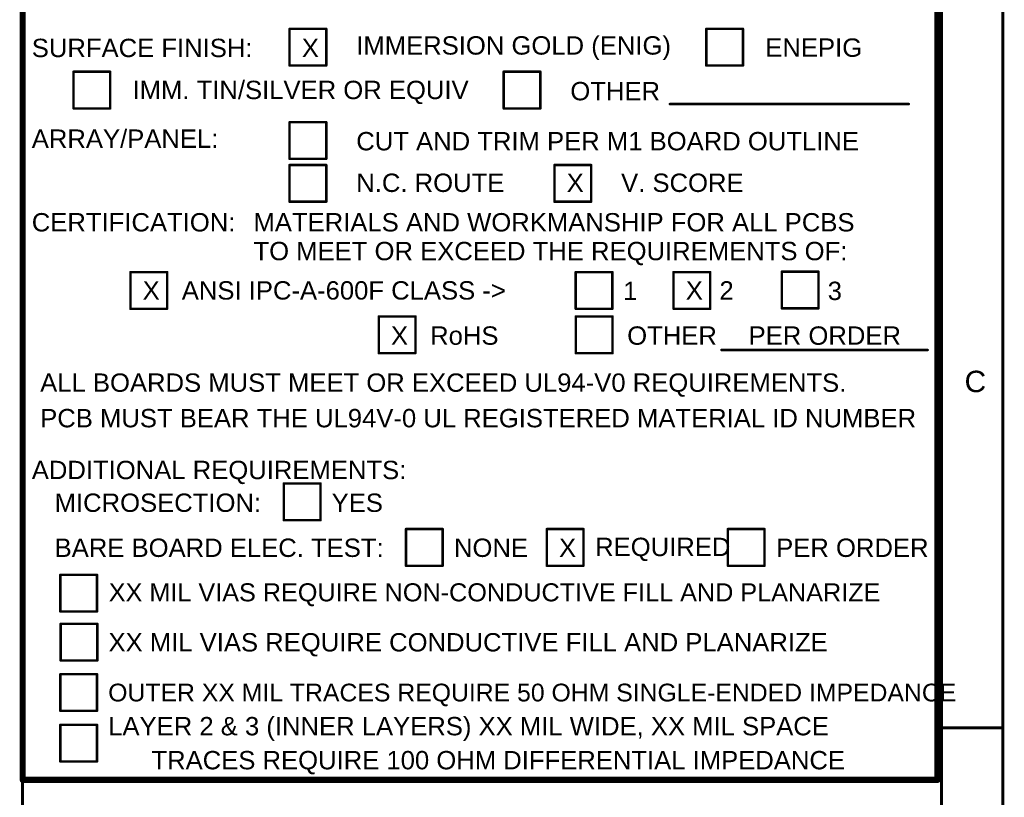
# Model space of a CAD drawing. Header units: inches. Extents: x -0.5 to 14.5, y -1.3 to 8.2.
# Tile 189 of 196: x 11.3 to 14.5, y 0.8 to 3.4. Entities that reach past the tile are written whole.
import ezdxf

# ---------------------------------------------------------------- set-up
doc = ezdxf.new("R2010")
doc.units = ezdxf.units.IN
doc.header["$MEASUREMENT"] = 0
doc.layers.add('M10 Fab Notes', color=56, linetype='Continuous')
doc.layers.add('M9 Title Sheet', color=56, linetype='Continuous')
doc.styles.add('Arial', font='txt', dxfattribs={"height": 0.2})

msp = doc.modelspace()

# ---------------------------------------------------------------- linework, layer by layer
at = {"layer": 'M10 Fab Notes'}
for points in [[(11.304, 0.871, 0.02, 0.02, 0), (11.304, 6.4512, 0.02, 0.02, 0)], [(14.295, 0.871, 0.02, 0.02, 0), (14.295, 6.4512, 0.02, 0.02, 0)], [(12.1765, 3.206, 0.008, 0.008, 0), (12.1765, 3.326, 0.008, 0.008, 0)], [(12.1765, 3.326, 0.008, 0.008, 0), (12.2965, 3.326, 0.008, 0.008, 0)], [(12.2965, 3.206, 0.008, 0.008, 0), (12.2965, 3.326, 0.008, 0.008, 0)], [(13.539, 3.206, 0.008, 0.008, 0), (13.539, 3.326, 0.008, 0.008, 0)], [(13.539, 3.326, 0.008, 0.008, 0), (13.659, 3.326, 0.008, 0.008, 0)], [(13.659, 3.206, 0.008, 0.008, 0), (13.659, 3.326, 0.008, 0.008, 0)], [(11.47, 3.066, 0.008, 0.008, 0), (11.47, 3.186, 0.008, 0.008, 0)], [(11.47, 3.186, 0.008, 0.008, 0), (11.59, 3.186, 0.008, 0.008, 0)], [(11.59, 3.066, 0.008, 0.008, 0), (11.59, 3.186, 0.008, 0.008, 0)], [(12.1765, 3.206, 0.008, 0.008, 0), (12.2965, 3.206, 0.008, 0.008, 0)], [(12.8765, 3.066, 0.008, 0.008, 0), (12.8765, 3.186, 0.008, 0.008, 0)], [(12.8765, 3.186, 0.008, 0.008, 0), (12.9965, 3.186, 0.008, 0.008, 0)], [(12.9965, 3.066, 0.008, 0.008, 0), (12.9965, 3.186, 0.008, 0.008, 0)], [(13.539, 3.206, 0.008, 0.008, 0), (13.659, 3.206, 0.008, 0.008, 0)], [(11.47, 3.066, 0.008, 0.008, 0), (11.59, 3.066, 0.008, 0.008, 0)], [(12.8765, 3.066, 0.008, 0.008, 0), (12.9965, 3.066, 0.008, 0.008, 0)], [(13.4197, 3.0803, 0.008, 0.008, 0), (14.201, 3.0803, 0.008, 0.008, 0)], [(12.1765, 2.901, 0.008, 0.008, 0), (12.1765, 3.021, 0.008, 0.008, 0)], [(12.1765, 3.021, 0.008, 0.008, 0), (12.2965, 3.021, 0.008, 0.008, 0)], [(12.2965, 2.901, 0.008, 0.008, 0), (12.2965, 3.021, 0.008, 0.008, 0)], [(12.1765, 2.901, 0.008, 0.008, 0), (12.2965, 2.901, 0.008, 0.008, 0)], [(12.1765, 2.761, 0.008, 0.008, 0), (12.1765, 2.881, 0.008, 0.008, 0)], [(12.1765, 2.881, 0.008, 0.008, 0), (12.2965, 2.881, 0.008, 0.008, 0)], [(12.2965, 2.761, 0.008, 0.008, 0), (12.2965, 2.881, 0.008, 0.008, 0)], [(13.0425, 2.761, 0.008, 0.008, 0), (13.0425, 2.881, 0.008, 0.008, 0)], [(13.0425, 2.881, 0.008, 0.008, 0), (13.1625, 2.881, 0.008, 0.008, 0)], [(13.1625, 2.761, 0.008, 0.008, 0), (13.1625, 2.881, 0.008, 0.008, 0)], [(12.1765, 2.761, 0.008, 0.008, 0), (12.2965, 2.761, 0.008, 0.008, 0)], [(13.0425, 2.761, 0.008, 0.008, 0), (13.1625, 2.761, 0.008, 0.008, 0)], [(11.656, 2.411, 0.008, 0.008, 0), (11.656, 2.531, 0.008, 0.008, 0)], [(11.656, 2.531, 0.008, 0.008, 0), (11.776, 2.531, 0.008, 0.008, 0)], [(11.776, 2.411, 0.008, 0.008, 0), (11.776, 2.531, 0.008, 0.008, 0)], [(13.112, 2.411, 0.008, 0.008, 0), (13.112, 2.531, 0.008, 0.008, 0)], [(13.112, 2.531, 0.008, 0.008, 0), (13.232, 2.531, 0.008, 0.008, 0)], [(13.232, 2.411, 0.008, 0.008, 0), (13.232, 2.531, 0.008, 0.008, 0)], [(13.432, 2.411, 0.008, 0.008, 0), (13.432, 2.531, 0.008, 0.008, 0)], [(13.432, 2.531, 0.008, 0.008, 0), (13.552, 2.531, 0.008, 0.008, 0)], [(13.552, 2.411, 0.008, 0.008, 0), (13.552, 2.531, 0.008, 0.008, 0)], [(13.786, 2.4125, 0.008, 0.008, 0), (13.786, 2.5325, 0.008, 0.008, 0)], [(13.786, 2.5325, 0.008, 0.008, 0), (13.906, 2.5325, 0.008, 0.008, 0)], [(13.906, 2.4125, 0.008, 0.008, 0), (13.906, 2.5325, 0.008, 0.008, 0)], [(11.656, 2.411, 0.008, 0.008, 0), (11.776, 2.411, 0.008, 0.008, 0)], [(13.112, 2.411, 0.008, 0.008, 0), (13.232, 2.411, 0.008, 0.008, 0)], [(13.432, 2.411, 0.008, 0.008, 0), (13.552, 2.411, 0.008, 0.008, 0)], [(13.786, 2.4125, 0.008, 0.008, 0), (13.906, 2.4125, 0.008, 0.008, 0)], [(12.468, 2.266, 0.008, 0.008, 0), (12.468, 2.386, 0.008, 0.008, 0)], [(12.468, 2.386, 0.008, 0.008, 0), (12.588, 2.386, 0.008, 0.008, 0)], [(12.588, 2.266, 0.008, 0.008, 0), (12.588, 2.386, 0.008, 0.008, 0)], [(13.1124, 2.266, 0.008, 0.008, 0), (13.1124, 2.386, 0.008, 0.008, 0)], [(13.1124, 2.386, 0.008, 0.008, 0), (13.2324, 2.386, 0.008, 0.008, 0)], [(13.2324, 2.266, 0.008, 0.008, 0), (13.2324, 2.386, 0.008, 0.008, 0)], [(12.468, 2.266, 0.008, 0.008, 0), (12.588, 2.266, 0.008, 0.008, 0)], [(13.1124, 2.266, 0.008, 0.008, 0), (13.2324, 2.266, 0.008, 0.008, 0)], [(13.5884, 2.2763, 0.008, 0.008, 0), (14.2628, 2.2763, 0.008, 0.008, 0)], [(12.1575, 1.7199, 0.008, 0.008, 0), (12.1575, 1.8399, 0.008, 0.008, 0)], [(12.1575, 1.8399, 0.008, 0.008, 0), (12.2775, 1.8399, 0.008, 0.008, 0)], [(12.2775, 1.7199, 0.008, 0.008, 0), (12.2775, 1.8399, 0.008, 0.008, 0)], [(12.1575, 1.7199, 0.008, 0.008, 0), (12.2775, 1.7199, 0.008, 0.008, 0)], [(12.557, 1.571, 0.008, 0.008, 0), (12.557, 1.691, 0.008, 0.008, 0)], [(12.557, 1.691, 0.008, 0.008, 0), (12.677, 1.691, 0.008, 0.008, 0)], [(12.677, 1.571, 0.008, 0.008, 0), (12.677, 1.691, 0.008, 0.008, 0)], [(13.0175, 1.571, 0.008, 0.008, 0), (13.0175, 1.691, 0.008, 0.008, 0)], [(13.0175, 1.691, 0.008, 0.008, 0), (13.1375, 1.691, 0.008, 0.008, 0)], [(13.1375, 1.571, 0.008, 0.008, 0), (13.1375, 1.691, 0.008, 0.008, 0)], [(13.6095, 1.571, 0.008, 0.008, 0), (13.6095, 1.691, 0.008, 0.008, 0)], [(13.6095, 1.691, 0.008, 0.008, 0), (13.7295, 1.691, 0.008, 0.008, 0)], [(13.7295, 1.571, 0.008, 0.008, 0), (13.7295, 1.691, 0.008, 0.008, 0)], [(12.557, 1.571, 0.008, 0.008, 0), (12.677, 1.571, 0.008, 0.008, 0)], [(13.0175, 1.571, 0.008, 0.008, 0), (13.1375, 1.571, 0.008, 0.008, 0)], [(13.6095, 1.571, 0.008, 0.008, 0), (13.7295, 1.571, 0.008, 0.008, 0)], [(11.4269, 1.4213, 0.008, 0.008, 0), (11.4269, 1.5413, 0.008, 0.008, 0)], [(11.4269, 1.5413, 0.008, 0.008, 0), (11.5469, 1.5413, 0.008, 0.008, 0)], [(11.5469, 1.4213, 0.008, 0.008, 0), (11.5469, 1.5413, 0.008, 0.008, 0)], [(11.4269, 1.4213, 0.008, 0.008, 0), (11.5469, 1.4213, 0.008, 0.008, 0)], [(11.4279, 1.261, 0.008, 0.008, 0), (11.4279, 1.381, 0.008, 0.008, 0)], [(11.4279, 1.381, 0.008, 0.008, 0), (11.5479, 1.381, 0.008, 0.008, 0)], [(11.5479, 1.261, 0.008, 0.008, 0), (11.5479, 1.381, 0.008, 0.008, 0)], [(11.4279, 1.261, 0.008, 0.008, 0), (11.5479, 1.261, 0.008, 0.008, 0)], [(11.4269, 1.0965, 0.008, 0.008, 0), (11.4269, 1.2165, 0.008, 0.008, 0)], [(11.4269, 1.2165, 0.008, 0.008, 0), (11.5469, 1.2165, 0.008, 0.008, 0)], [(11.5469, 1.0965, 0.008, 0.008, 0), (11.5469, 1.2165, 0.008, 0.008, 0)], [(11.4269, 1.0965, 0.008, 0.008, 0), (11.5469, 1.0965, 0.008, 0.008, 0)], [(11.4269, 0.931, 0.008, 0.008, 0), (11.4269, 1.051, 0.008, 0.008, 0)], [(11.4269, 1.051, 0.008, 0.008, 0), (11.5469, 1.051, 0.008, 0.008, 0)], [(11.5469, 0.931, 0.008, 0.008, 0), (11.5469, 1.051, 0.008, 0.008, 0)], [(11.4269, 0.931, 0.008, 0.008, 0), (11.5469, 0.931, 0.008, 0.008, 0)], [(11.304, 0.871, 0.02, 0.02, 0), (14.295, 0.871, 0.02, 0.02, 0)]]:
    msp.add_lwpolyline(points, format="xyseb", dxfattribs=at)
for points in [[(12.1745, 3.326, 0.004, 0.004, 1), (12.1785, 3.326, 0.004, 0.004, 1)], [(12.1745, 3.326, 0.004, 0.004, 1), (12.1785, 3.326, 0.004, 0.004, 1)], [(12.2945, 3.326, 0.004, 0.004, 1), (12.2985, 3.326, 0.004, 0.004, 1)], [(12.2945, 3.326, 0.004, 0.004, 1), (12.2985, 3.326, 0.004, 0.004, 1)], [(13.537, 3.326, 0.004, 0.004, 1), (13.541, 3.326, 0.004, 0.004, 1)], [(13.537, 3.326, 0.004, 0.004, 1), (13.541, 3.326, 0.004, 0.004, 1)], [(13.657, 3.326, 0.004, 0.004, 1), (13.661, 3.326, 0.004, 0.004, 1)], [(13.657, 3.326, 0.004, 0.004, 1), (13.661, 3.326, 0.004, 0.004, 1)], [(11.468, 3.186, 0.004, 0.004, 1), (11.472, 3.186, 0.004, 0.004, 1)], [(11.468, 3.186, 0.004, 0.004, 1), (11.472, 3.186, 0.004, 0.004, 1)], [(11.588, 3.186, 0.004, 0.004, 1), (11.592, 3.186, 0.004, 0.004, 1)], [(11.588, 3.186, 0.004, 0.004, 1), (11.592, 3.186, 0.004, 0.004, 1)], [(12.1745, 3.206, 0.004, 0.004, 1), (12.1785, 3.206, 0.004, 0.004, 1)], [(12.1745, 3.206, 0.004, 0.004, 1), (12.1785, 3.206, 0.004, 0.004, 1)], [(12.2945, 3.206, 0.004, 0.004, 1), (12.2985, 3.206, 0.004, 0.004, 1)], [(12.2945, 3.206, 0.004, 0.004, 1), (12.2985, 3.206, 0.004, 0.004, 1)], [(12.8745, 3.186, 0.004, 0.004, 1), (12.8785, 3.186, 0.004, 0.004, 1)], [(12.8745, 3.186, 0.004, 0.004, 1), (12.8785, 3.186, 0.004, 0.004, 1)], [(12.9945, 3.186, 0.004, 0.004, 1), (12.9985, 3.186, 0.004, 0.004, 1)], [(12.9945, 3.186, 0.004, 0.004, 1), (12.9985, 3.186, 0.004, 0.004, 1)], [(13.537, 3.206, 0.004, 0.004, 1), (13.541, 3.206, 0.004, 0.004, 1)], [(13.537, 3.206, 0.004, 0.004, 1), (13.541, 3.206, 0.004, 0.004, 1)], [(13.657, 3.206, 0.004, 0.004, 1), (13.661, 3.206, 0.004, 0.004, 1)], [(13.657, 3.206, 0.004, 0.004, 1), (13.661, 3.206, 0.004, 0.004, 1)], [(11.468, 3.066, 0.004, 0.004, 1), (11.472, 3.066, 0.004, 0.004, 1)], [(11.468, 3.066, 0.004, 0.004, 1), (11.472, 3.066, 0.004, 0.004, 1)], [(11.588, 3.066, 0.004, 0.004, 1), (11.592, 3.066, 0.004, 0.004, 1)], [(11.588, 3.066, 0.004, 0.004, 1), (11.592, 3.066, 0.004, 0.004, 1)], [(12.8745, 3.066, 0.004, 0.004, 1), (12.8785, 3.066, 0.004, 0.004, 1)], [(12.8745, 3.066, 0.004, 0.004, 1), (12.8785, 3.066, 0.004, 0.004, 1)], [(12.9945, 3.066, 0.004, 0.004, 1), (12.9985, 3.066, 0.004, 0.004, 1)], [(12.9945, 3.066, 0.004, 0.004, 1), (12.9985, 3.066, 0.004, 0.004, 1)], [(13.4177, 3.0803, 0.004, 0.004, 1), (13.4217, 3.0803, 0.004, 0.004, 1)], [(14.199, 3.0803, 0.004, 0.004, 1), (14.203, 3.0803, 0.004, 0.004, 1)], [(12.1745, 3.021, 0.004, 0.004, 1), (12.1785, 3.021, 0.004, 0.004, 1)], [(12.1745, 3.021, 0.004, 0.004, 1), (12.1785, 3.021, 0.004, 0.004, 1)], [(12.2945, 3.021, 0.004, 0.004, 1), (12.2985, 3.021, 0.004, 0.004, 1)], [(12.2945, 3.021, 0.004, 0.004, 1), (12.2985, 3.021, 0.004, 0.004, 1)], [(12.1745, 2.901, 0.004, 0.004, 1), (12.1785, 2.901, 0.004, 0.004, 1)], [(12.1745, 2.901, 0.004, 0.004, 1), (12.1785, 2.901, 0.004, 0.004, 1)], [(12.2945, 2.901, 0.004, 0.004, 1), (12.2985, 2.901, 0.004, 0.004, 1)], [(12.2945, 2.901, 0.004, 0.004, 1), (12.2985, 2.901, 0.004, 0.004, 1)], [(12.1745, 2.881, 0.004, 0.004, 1), (12.1785, 2.881, 0.004, 0.004, 1)], [(12.1745, 2.881, 0.004, 0.004, 1), (12.1785, 2.881, 0.004, 0.004, 1)], [(12.2945, 2.881, 0.004, 0.004, 1), (12.2985, 2.881, 0.004, 0.004, 1)], [(12.2945, 2.881, 0.004, 0.004, 1), (12.2985, 2.881, 0.004, 0.004, 1)], [(13.0405, 2.881, 0.004, 0.004, 1), (13.0445, 2.881, 0.004, 0.004, 1)], [(13.0405, 2.881, 0.004, 0.004, 1), (13.0445, 2.881, 0.004, 0.004, 1)], [(13.1605, 2.881, 0.004, 0.004, 1), (13.1645, 2.881, 0.004, 0.004, 1)], [(13.1605, 2.881, 0.004, 0.004, 1), (13.1645, 2.881, 0.004, 0.004, 1)], [(12.1745, 2.761, 0.004, 0.004, 1), (12.1785, 2.761, 0.004, 0.004, 1)], [(12.1745, 2.761, 0.004, 0.004, 1), (12.1785, 2.761, 0.004, 0.004, 1)], [(12.2945, 2.761, 0.004, 0.004, 1), (12.2985, 2.761, 0.004, 0.004, 1)], [(12.2945, 2.761, 0.004, 0.004, 1), (12.2985, 2.761, 0.004, 0.004, 1)], [(13.0405, 2.761, 0.004, 0.004, 1), (13.0445, 2.761, 0.004, 0.004, 1)], [(13.0405, 2.761, 0.004, 0.004, 1), (13.0445, 2.761, 0.004, 0.004, 1)], [(13.1605, 2.761, 0.004, 0.004, 1), (13.1645, 2.761, 0.004, 0.004, 1)], [(13.1605, 2.761, 0.004, 0.004, 1), (13.1645, 2.761, 0.004, 0.004, 1)], [(11.654, 2.531, 0.004, 0.004, 1), (11.658, 2.531, 0.004, 0.004, 1)], [(11.654, 2.531, 0.004, 0.004, 1), (11.658, 2.531, 0.004, 0.004, 1)], [(11.774, 2.531, 0.004, 0.004, 1), (11.778, 2.531, 0.004, 0.004, 1)], [(11.774, 2.531, 0.004, 0.004, 1), (11.778, 2.531, 0.004, 0.004, 1)], [(13.11, 2.531, 0.004, 0.004, 1), (13.114, 2.531, 0.004, 0.004, 1)], [(13.11, 2.531, 0.004, 0.004, 1), (13.114, 2.531, 0.004, 0.004, 1)], [(13.23, 2.531, 0.004, 0.004, 1), (13.234, 2.531, 0.004, 0.004, 1)], [(13.23, 2.531, 0.004, 0.004, 1), (13.234, 2.531, 0.004, 0.004, 1)], [(13.43, 2.531, 0.004, 0.004, 1), (13.434, 2.531, 0.004, 0.004, 1)], [(13.43, 2.531, 0.004, 0.004, 1), (13.434, 2.531, 0.004, 0.004, 1)], [(13.55, 2.531, 0.004, 0.004, 1), (13.554, 2.531, 0.004, 0.004, 1)], [(13.55, 2.531, 0.004, 0.004, 1), (13.554, 2.531, 0.004, 0.004, 1)], [(13.784, 2.5325, 0.004, 0.004, 1), (13.788, 2.5325, 0.004, 0.004, 1)], [(13.784, 2.5325, 0.004, 0.004, 1), (13.788, 2.5325, 0.004, 0.004, 1)], [(13.904, 2.5325, 0.004, 0.004, 1), (13.908, 2.5325, 0.004, 0.004, 1)], [(13.904, 2.5325, 0.004, 0.004, 1), (13.908, 2.5325, 0.004, 0.004, 1)], [(11.654, 2.411, 0.004, 0.004, 1), (11.658, 2.411, 0.004, 0.004, 1)], [(11.654, 2.411, 0.004, 0.004, 1), (11.658, 2.411, 0.004, 0.004, 1)], [(11.774, 2.411, 0.004, 0.004, 1), (11.778, 2.411, 0.004, 0.004, 1)], [(11.774, 2.411, 0.004, 0.004, 1), (11.778, 2.411, 0.004, 0.004, 1)], [(13.11, 2.411, 0.004, 0.004, 1), (13.114, 2.411, 0.004, 0.004, 1)], [(13.11, 2.411, 0.004, 0.004, 1), (13.114, 2.411, 0.004, 0.004, 1)], [(13.23, 2.411, 0.004, 0.004, 1), (13.234, 2.411, 0.004, 0.004, 1)], [(13.23, 2.411, 0.004, 0.004, 1), (13.234, 2.411, 0.004, 0.004, 1)], [(13.43, 2.411, 0.004, 0.004, 1), (13.434, 2.411, 0.004, 0.004, 1)], [(13.43, 2.411, 0.004, 0.004, 1), (13.434, 2.411, 0.004, 0.004, 1)], [(13.55, 2.411, 0.004, 0.004, 1), (13.554, 2.411, 0.004, 0.004, 1)], [(13.55, 2.411, 0.004, 0.004, 1), (13.554, 2.411, 0.004, 0.004, 1)], [(13.784, 2.4125, 0.004, 0.004, 1), (13.788, 2.4125, 0.004, 0.004, 1)], [(13.784, 2.4125, 0.004, 0.004, 1), (13.788, 2.4125, 0.004, 0.004, 1)], [(13.904, 2.4125, 0.004, 0.004, 1), (13.908, 2.4125, 0.004, 0.004, 1)], [(13.904, 2.4125, 0.004, 0.004, 1), (13.908, 2.4125, 0.004, 0.004, 1)], [(12.466, 2.386, 0.004, 0.004, 1), (12.47, 2.386, 0.004, 0.004, 1)], [(12.466, 2.386, 0.004, 0.004, 1), (12.47, 2.386, 0.004, 0.004, 1)], [(12.586, 2.386, 0.004, 0.004, 1), (12.59, 2.386, 0.004, 0.004, 1)], [(12.586, 2.386, 0.004, 0.004, 1), (12.59, 2.386, 0.004, 0.004, 1)], [(13.1104, 2.386, 0.004, 0.004, 1), (13.1144, 2.386, 0.004, 0.004, 1)], [(13.1104, 2.386, 0.004, 0.004, 1), (13.1144, 2.386, 0.004, 0.004, 1)], [(13.2304, 2.386, 0.004, 0.004, 1), (13.2344, 2.386, 0.004, 0.004, 1)], [(13.2304, 2.386, 0.004, 0.004, 1), (13.2344, 2.386, 0.004, 0.004, 1)], [(12.466, 2.266, 0.004, 0.004, 1), (12.47, 2.266, 0.004, 0.004, 1)], [(12.466, 2.266, 0.004, 0.004, 1), (12.47, 2.266, 0.004, 0.004, 1)], [(12.586, 2.266, 0.004, 0.004, 1), (12.59, 2.266, 0.004, 0.004, 1)], [(12.586, 2.266, 0.004, 0.004, 1), (12.59, 2.266, 0.004, 0.004, 1)], [(13.1104, 2.266, 0.004, 0.004, 1), (13.1144, 2.266, 0.004, 0.004, 1)], [(13.1104, 2.266, 0.004, 0.004, 1), (13.1144, 2.266, 0.004, 0.004, 1)], [(13.2304, 2.266, 0.004, 0.004, 1), (13.2344, 2.266, 0.004, 0.004, 1)], [(13.2304, 2.266, 0.004, 0.004, 1), (13.2344, 2.266, 0.004, 0.004, 1)], [(13.5864, 2.2763, 0.004, 0.004, 1), (13.5904, 2.2763, 0.004, 0.004, 1)], [(14.2608, 2.2763, 0.004, 0.004, 1), (14.2648, 2.2763, 0.004, 0.004, 1)], [(12.1555, 1.8399, 0.004, 0.004, 1), (12.1595, 1.8399, 0.004, 0.004, 1)], [(12.1555, 1.8399, 0.004, 0.004, 1), (12.1595, 1.8399, 0.004, 0.004, 1)], [(12.2755, 1.8399, 0.004, 0.004, 1), (12.2795, 1.8399, 0.004, 0.004, 1)], [(12.2755, 1.8399, 0.004, 0.004, 1), (12.2795, 1.8399, 0.004, 0.004, 1)], [(12.1555, 1.7199, 0.004, 0.004, 1), (12.1595, 1.7199, 0.004, 0.004, 1)], [(12.1555, 1.7199, 0.004, 0.004, 1), (12.1595, 1.7199, 0.004, 0.004, 1)], [(12.2755, 1.7199, 0.004, 0.004, 1), (12.2795, 1.7199, 0.004, 0.004, 1)], [(12.2755, 1.7199, 0.004, 0.004, 1), (12.2795, 1.7199, 0.004, 0.004, 1)], [(12.555, 1.691, 0.004, 0.004, 1), (12.559, 1.691, 0.004, 0.004, 1)], [(12.555, 1.691, 0.004, 0.004, 1), (12.559, 1.691, 0.004, 0.004, 1)], [(12.675, 1.691, 0.004, 0.004, 1), (12.679, 1.691, 0.004, 0.004, 1)], [(12.675, 1.691, 0.004, 0.004, 1), (12.679, 1.691, 0.004, 0.004, 1)], [(13.0155, 1.691, 0.004, 0.004, 1), (13.0195, 1.691, 0.004, 0.004, 1)], [(13.0155, 1.691, 0.004, 0.004, 1), (13.0195, 1.691, 0.004, 0.004, 1)], [(13.1355, 1.691, 0.004, 0.004, 1), (13.1395, 1.691, 0.004, 0.004, 1)], [(13.1355, 1.691, 0.004, 0.004, 1), (13.1395, 1.691, 0.004, 0.004, 1)], [(13.6075, 1.691, 0.004, 0.004, 1), (13.6115, 1.691, 0.004, 0.004, 1)], [(13.6075, 1.691, 0.004, 0.004, 1), (13.6115, 1.691, 0.004, 0.004, 1)], [(13.7275, 1.691, 0.004, 0.004, 1), (13.7315, 1.691, 0.004, 0.004, 1)], [(13.7275, 1.691, 0.004, 0.004, 1), (13.7315, 1.691, 0.004, 0.004, 1)], [(12.555, 1.571, 0.004, 0.004, 1), (12.559, 1.571, 0.004, 0.004, 1)], [(12.555, 1.571, 0.004, 0.004, 1), (12.559, 1.571, 0.004, 0.004, 1)], [(12.675, 1.571, 0.004, 0.004, 1), (12.679, 1.571, 0.004, 0.004, 1)], [(12.675, 1.571, 0.004, 0.004, 1), (12.679, 1.571, 0.004, 0.004, 1)], [(13.0155, 1.571, 0.004, 0.004, 1), (13.0195, 1.571, 0.004, 0.004, 1)], [(13.0155, 1.571, 0.004, 0.004, 1), (13.0195, 1.571, 0.004, 0.004, 1)], [(13.1355, 1.571, 0.004, 0.004, 1), (13.1395, 1.571, 0.004, 0.004, 1)], [(13.1355, 1.571, 0.004, 0.004, 1), (13.1395, 1.571, 0.004, 0.004, 1)], [(13.6075, 1.571, 0.004, 0.004, 1), (13.6115, 1.571, 0.004, 0.004, 1)], [(13.6075, 1.571, 0.004, 0.004, 1), (13.6115, 1.571, 0.004, 0.004, 1)], [(13.7275, 1.571, 0.004, 0.004, 1), (13.7315, 1.571, 0.004, 0.004, 1)], [(13.7275, 1.571, 0.004, 0.004, 1), (13.7315, 1.571, 0.004, 0.004, 1)], [(11.4249, 1.5413, 0.004, 0.004, 1), (11.4289, 1.5413, 0.004, 0.004, 1)], [(11.4249, 1.5413, 0.004, 0.004, 1), (11.4289, 1.5413, 0.004, 0.004, 1)], [(11.5449, 1.5413, 0.004, 0.004, 1), (11.5489, 1.5413, 0.004, 0.004, 1)], [(11.5449, 1.5413, 0.004, 0.004, 1), (11.5489, 1.5413, 0.004, 0.004, 1)], [(11.4249, 1.4213, 0.004, 0.004, 1), (11.4289, 1.4213, 0.004, 0.004, 1)], [(11.4249, 1.4213, 0.004, 0.004, 1), (11.4289, 1.4213, 0.004, 0.004, 1)], [(11.5449, 1.4213, 0.004, 0.004, 1), (11.5489, 1.4213, 0.004, 0.004, 1)], [(11.5449, 1.4213, 0.004, 0.004, 1), (11.5489, 1.4213, 0.004, 0.004, 1)], [(11.4259, 1.381, 0.004, 0.004, 1), (11.4299, 1.381, 0.004, 0.004, 1)], [(11.4259, 1.381, 0.004, 0.004, 1), (11.4299, 1.381, 0.004, 0.004, 1)], [(11.5459, 1.381, 0.004, 0.004, 1), (11.5499, 1.381, 0.004, 0.004, 1)], [(11.5459, 1.381, 0.004, 0.004, 1), (11.5499, 1.381, 0.004, 0.004, 1)], [(11.4259, 1.261, 0.004, 0.004, 1), (11.4299, 1.261, 0.004, 0.004, 1)], [(11.4259, 1.261, 0.004, 0.004, 1), (11.4299, 1.261, 0.004, 0.004, 1)], [(11.5459, 1.261, 0.004, 0.004, 1), (11.5499, 1.261, 0.004, 0.004, 1)], [(11.5459, 1.261, 0.004, 0.004, 1), (11.5499, 1.261, 0.004, 0.004, 1)], [(11.4249, 1.2165, 0.004, 0.004, 1), (11.4289, 1.2165, 0.004, 0.004, 1)], [(11.4249, 1.2165, 0.004, 0.004, 1), (11.4289, 1.2165, 0.004, 0.004, 1)], [(11.5449, 1.2165, 0.004, 0.004, 1), (11.5489, 1.2165, 0.004, 0.004, 1)], [(11.5449, 1.2165, 0.004, 0.004, 1), (11.5489, 1.2165, 0.004, 0.004, 1)], [(11.4249, 1.0965, 0.004, 0.004, 1), (11.4289, 1.0965, 0.004, 0.004, 1)], [(11.4249, 1.0965, 0.004, 0.004, 1), (11.4289, 1.0965, 0.004, 0.004, 1)], [(11.5449, 1.0965, 0.004, 0.004, 1), (11.5489, 1.0965, 0.004, 0.004, 1)], [(11.5449, 1.0965, 0.004, 0.004, 1), (11.5489, 1.0965, 0.004, 0.004, 1)], [(11.4249, 1.051, 0.004, 0.004, 1), (11.4289, 1.051, 0.004, 0.004, 1)], [(11.4249, 1.051, 0.004, 0.004, 1), (11.4289, 1.051, 0.004, 0.004, 1)], [(11.5449, 1.051, 0.004, 0.004, 1), (11.5489, 1.051, 0.004, 0.004, 1)], [(11.5449, 1.051, 0.004, 0.004, 1), (11.5489, 1.051, 0.004, 0.004, 1)], [(11.4249, 0.931, 0.004, 0.004, 1), (11.4289, 0.931, 0.004, 0.004, 1)], [(11.4249, 0.931, 0.004, 0.004, 1), (11.4289, 0.931, 0.004, 0.004, 1)], [(11.5449, 0.931, 0.004, 0.004, 1), (11.5489, 0.931, 0.004, 0.004, 1)], [(11.5449, 0.931, 0.004, 0.004, 1), (11.5489, 0.931, 0.004, 0.004, 1)], [(11.299, 0.871, 0.01, 0.01, 1), (11.309, 0.871, 0.01, 0.01, 1)], [(11.299, 0.871, 0.01, 0.01, 1), (11.309, 0.871, 0.01, 0.01, 1)], [(14.29, 0.871, 0.01, 0.01, 1), (14.3, 0.871, 0.01, 0.01, 1)], [(14.29, 0.871, 0.01, 0.01, 1), (14.3, 0.871, 0.01, 0.01, 1)]]:
    msp.add_lwpolyline(points, format="xyseb", close=True, dxfattribs=at)
at = {"layer": 'M9 Title Sheet'}
for points in [[(14.5085, -1.3335, 0.01, 0.01, 0), (14.5085, 8.1665, 0.01, 0.01, 0)], [(14.3085, -1.1335, 0.01, 0.01, 0), (14.3085, 7.9665, 0.01, 0.01, 0)], [(14.3085, 1.0415, 0.01, 0.01, 0), (14.5085, 1.0415, 0.01, 0.01, 0)], [(11.3035, 0.871, 0.01, 0.01, 0), (11.3045, 0.871, 0.01, 0.01, 0)], [(11.3035, 0.3705, 0.01, 0.01, 0), (11.3035, 0.871, 0.01, 0.01, 0)], [(11.3045, 0.871, 0.01, 0.01, 0), (14.3085, 0.871, 0.01, 0.01, 0)]]:
    msp.add_lwpolyline(points, format="xyseb", dxfattribs=at)
for points in [[(14.306, 1.0415, 0.005, 0.005, 1), (14.311, 1.0415, 0.005, 0.005, 1)], [(14.506, 1.0415, 0.005, 0.005, 1), (14.511, 1.0415, 0.005, 0.005, 1)], [(11.301, 0.871, 0.005, 0.005, 1), (11.306, 0.871, 0.005, 0.005, 1)], [(11.301, 0.871, 0.005, 0.005, 1), (11.306, 0.871, 0.005, 0.005, 1)], [(11.302, 0.871, 0.005, 0.005, 1), (11.307, 0.871, 0.005, 0.005, 1)], [(11.302, 0.871, 0.005, 0.005, 1), (11.307, 0.871, 0.005, 0.005, 1)], [(14.306, 0.871, 0.005, 0.005, 1), (14.311, 0.871, 0.005, 0.005, 1)]]:
    msp.add_lwpolyline(points, format="xyseb", close=True, dxfattribs=at)

# ---------------------------------------------------------------- texts
at = {"layer": 'M10 Fab Notes', "style": 'Arial'}
for s, height, p in [('SURFACE FINISH:', 0.06, (11.3335, 3.2337)), ('X', 0.06, (12.2165, 3.2337)), ('IMMERSION GOLD (ENIG)', 0.06, (12.3945, 3.2419)), ('ENEPIG', 0.06, (13.732, 3.2347)), ('IMM. TIN/SILVER OR EQUIV', 0.06, (11.663, 3.0964)), ('OTHER', 0.06, (13.0945, 3.0925)), ('ARRAY/PANEL:', 0.06, (11.3335, 2.9371)), ('CUT AND TRIM PER M1 BOARD OUTLINE', 0.06, (12.3945, 2.9289)), ('N.C. ROUTE', 0.06, (12.3945, 2.7929)), ('X', 0.06, (13.0825, 2.7929)), ('V. SCORE', 0.06, (13.2605, 2.7929)), ('CERTIFICATION:', 0.06, (11.3335, 2.6638)), ('MATERIALS AND WORKMANSHIP FOR ALL PCBS', 0.06, (12.0585, 2.6638)), ('TO MEET OR EXCEED THE REQUIREMENTS OF:', 0.06, (12.0585, 2.5697)), ('X', 0.06, (11.696, 2.4411)), ('ANSI IPC-A-600F CLASS ->', 0.06, (11.824, 2.4411)), ('1', 0.06, (13.267, 2.4396)), ('X', 0.06, (13.472, 2.4411)), ('2', 0.06, (13.582, 2.4411)), ('3', 0.06, (13.936, 2.4396)), ('X', 0.06, (12.508, 2.2934)), ('RoHS', 0.06, (12.636, 2.2934)), ('OTHER', 0.06, (13.2804, 2.2934)), ('PER ORDER', 0.06, (13.6774, 2.2934)), ('ALL BOARDS MUST MEET OR EXCEED UL94-V0 REQUIREMENTS.', 0.06, (11.361, 2.1396)), ('PCB MUST BEAR THE UL94V-0 UL REGISTERED MATERIAL ID NUMBER', 0.06, (11.361, 2.0235)), ('ADDITIONAL REQUIREMENTS:', 0.06, (11.3335, 1.8541)), ('MICROSECTION:', 0.06, (11.4082, 1.747)), ('YES', 0.06, (12.314, 1.747)), ('BARE BOARD ELEC. TEST:', 0.06, (11.4082, 1.5998)), ('NONE', 0.06, (12.714, 1.5998)), ('X', 0.06, (13.0575, 1.5998)), ('REQUIRED', 0.06, (13.1755, 1.6026)), ('PER ORDER', 0.06, (13.7675, 1.5998)), ('XX MIL VIAS REQUIRE NON-CONDUCTIVE FILL AND PLANARIZE', 0.059, (11.5852, 1.4546)), ('XX MIL VIAS REQUIRE CONDUCTIVE FILL AND PLANARIZE', 0.06, (11.5844, 1.2908)), ('OUTER XX MIL TRACES REQUIRE 50 OHM SINGLE-ENDED IMPEDANCE', 0.058, (11.5834, 1.1275)), ('LAYER 2 & 3 (INNER LAYERS) XX MIL WIDE, XX MIL SPACE', 0.06, (11.5834, 1.0166)), ('TRACES REQUIRE 100 OHM DIFFERENTIAL IMPEDANCE', 0.06, (11.7248, 0.9055))]:
    msp.add_text(s, height=height, dxfattribs=at).set_placement(p)
at = {"layer": 'M9 Title Sheet', "style": 'Arial'}
msp.add_text('C', height=0.07, dxfattribs=at).set_placement((14.3835, 2.1385))

doc.saveas('drawing.dxf')
